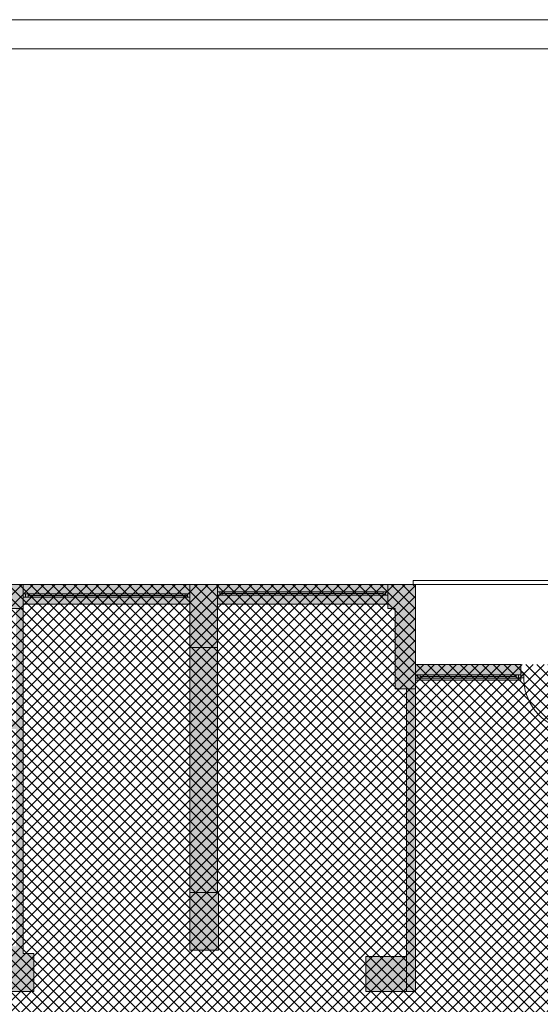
# Paper-space layout 'AP-02 STREFY POŻAROWE I EWAKUACJA - PIĘTRO 0' of a CAD drawing. Header units: millimetres. Extents: x 0 to 594, y -4 to 450.
# Tile 9 of 14: x 305 to 392, y 285 to 450. Entities that reach past the tile are written whole.
import ezdxf
from ezdxf.xclip import XClip

# ---------------------------------------------------------------- set-up
doc = ezdxf.new("R2010")
doc.units = ezdxf.units.MM
doc.header["$MEASUREMENT"] = 0
doc.header["$XCLIPFRAME"] = 0
for name, color, linetype, lineweight in [('A_Arkusz_Nr_pióra__1', 7, 'Continuous', 20), ('A_podkład_Nr_pióra__2', 8, 'Continuous', 13), ('A_ppoż proj_Nr_pióra__81', 2, 'Continuous', 5)]:
    doc.layers.add(name, color=color, linetype=linetype, lineweight=lineweight)
doc.layers.add('A_podkład_Nr_pióra__254', color=7, linetype='Continuous', lineweight=5, true_color=0xfdfdfd)
doc.layers.add('A_ppoż proj_Nr_pióra__151', color=7, linetype='Continuous', lineweight=5, true_color=0x65cbfe)
doc.layers.add('A_podrys', color=7, linetype='Continuous')

# ---------------------------------------------------------------- blocks, each defined once
blk = doc.blocks.new('Rysunek_1_1', base_point=(-1571.08, -182.96))
at = {"layer": 'A_podkład_Nr_pióra__254', "linetype": 'Continuous', "lineweight": 5, "true_color": 0xfdfdfd}
h = blk.add_hatch(color=7, dxfattribs=at)
h.paths.add_polyline_path([(200.82, 351.07), (202.02, 351.07), (202.02, 319.57), (202.02, 286.67), (214.67, 286.67), (214.67, 294.17), (232.9, 294.17), (232.9, 292.97), (230.52, 292.97), (230.52, 286.12), (243.07, 286.12), (243.07, 294.72), (270.72, 294.72), (270.72, 286.67), (307.32, 286.67), (307.32, 293.07), (305.52, 293.07), (305.52, 294.27), (305.52, 351.77), (333.52, 351.77), (333.52, 303.32), (333.52, 293.62), (338.32, 293.62), (338.32, 303.32), (338.17, 303.32), (338.17, 351.77), (366.77, 351.77), (366.77, 351.07), (368.02, 351.07), (368.02, 337.57), (369.92, 337.57), (369.92, 292.57), (363.07, 292.57), (363.07, 286.67), (371.42, 286.67), (371.42, 314.52), (371.42, 337.57), (371.42, 339.02), (389.12, 339.02), (389.12, 339.42), (389.62, 339.42), (389.62, 340.22), (389.12, 340.22), (389.12, 341.62), (371.42, 341.62), (371.42, 355.07), (200.82, 355.07)])
h.paths.add_polyline_path([(205.22, 317.58), (232.9, 317.58), (232.9, 295.37), (213.67, 295.37), (213.67, 288.27), (205.22, 288.27), (205.22, 293.07), (207.22, 293.07), (207.22, 302.87), (205.22, 302.87)], flags=0)
h.paths.add_polyline_path([(268.42, 318.78), (205.22, 318.78), (205.22, 319.57), (205.22, 341.22), (206.52, 341.22), (206.52, 351.77), (235.12, 351.77), (235.12, 351.07), (239.02, 351.07), (239.02, 351.77), (267.62, 351.77), (267.62, 343.07), (268.42, 343.07), (268.42, 342.72), (270.22, 342.72), (270.22, 342.22), (271.42, 342.22), (271.42, 345.92), (271.82, 345.92), (271.82, 351.77), (300.42, 351.77), (300.42, 351.07), (304.32, 351.07), (304.32, 332.02), (271.42, 332.02), (271.42, 333.22), (280.42, 333.22), (280.42, 333.72), (280.41, 333.72), (271.42, 333.72), (271.42, 333.22), (270.22, 333.22), (270.22, 332.72), (265.22, 332.72), (265.22, 329.92), (270.22, 329.92), (270.22, 329.42), (271.42, 329.42), (271.42, 328.92), (280.41, 328.92), (280.42, 328.92), (280.42, 329.42), (271.42, 329.42), (271.42, 330.82), (296.87, 330.82), (296.87, 328.02), (304.27, 328.02), (304.27, 328.17), (297.02, 328.17), (297.02, 330.82), (304.32, 330.82), (304.32, 294.27), (298.57, 294.27), (298.57, 287.92), (271.92, 287.92), (271.92, 303.82), (271.42, 303.82), (271.42, 320.42), (270.22, 320.42), (270.22, 319.92), (268.42, 319.92)], flags=0)
h.paths.add_polyline_path([(234.1, 292.97), (234.1, 317.58), (254.9, 317.58), (254.9, 295.92), (241.87, 295.92), (241.87, 292.97)], flags=0)
h.paths.add_polyline_path([(256.1, 295.92), (256.1, 317.58), (268.42, 317.58), (268.42, 303.82), (267.92, 303.82), (267.92, 295.92)], flags=0)
at = {"layer": 'A_ppoż proj_Nr_pióra__151', "linetype": 'Continuous', "lineweight": 5, "true_color": 0x65cbfe}
h = blk.add_hatch(dxfattribs=at)
h.set_pattern_fill('bloczki_betonowe_0001', color=151, style=0, pattern_type=2)
h.set_pattern_definition([(45, (-1571.0778, -182.9554), (-0.9192388, 0.9192388), []), (135, (-1571.0778, -182.9554), (0.9192388, 0.9192388), [])])
h.paths.add_polyline_path([(205.22, 286.67), (203.27, 286.67), (203.27, 266.87), (205.22, 266.87), (244.57, 266.87), (244.57, 265.87), (295.17, 265.87), (295.17, 224.17), (244.57, 224.17), (244.57, 222.07), (215.19, 222.07), (215.19, 201.07), (206.02, 201.07), (206.02, 136.57), (536.92, 136.57), (536.92, 224.37), (465.92, 224.37), (465.92, 263.87), (536.92, 263.87), (536.92, 355.07), (400.42, 355.07), (400.42, 341.62), (371.42, 341.62), (371.42, 355.07), (205.22, 355.07)])
at = {"layer": 'A_ppoż proj_Nr_pióra__81', "linetype": 'Continuous', "lineweight": 0, "true_color": 0x3f3f00}
blk.add_hatch(color=48, dxfattribs=at).paths.add_polyline_path([(271.92, 287.92), (271.92, 286.67), (307.32, 286.67), (307.32, 287.92)])
at = {"layer": 'A_podkład_Nr_pióra__2', "color": 8, "linetype": 'Continuous', "lineweight": 13}
for p, q in [((400.42, 355.77), (371.02, 355.77)), ((371.02, 355.77), (371.02, 355.07)), ((400.12, 355.07), (200.82, 355.07)), ((305.52, 351.77), (305.52, 355.07)), ((333.52, 355.07), (333.52, 303.32)), ((338.17, 303.32), (338.17, 355.07)), ((366.77, 355.07), (366.77, 351.07)), ((371.42, 337.57), (371.42, 355.07)), ((305.52, 353.52), (333.52, 353.52)), ((333.52, 352.97), (305.52, 352.97)), ((305.92, 352.97), (305.92, 353.52)), ((306.32, 353.52), (306.32, 352.97)), ((306.32, 353.24), (332.72, 353.24)), ((332.72, 353.52), (332.72, 352.97)), ((333.12, 352.97), (333.12, 353.52)), ((366.77, 353.87), (338.17, 353.87)), ((338.17, 353.32), (366.77, 353.32)), ((338.57, 353.87), (338.57, 353.32)), ((338.97, 353.32), (338.97, 353.87)), ((338.97, 353.59), (365.97, 353.59)), ((365.97, 353.32), (365.97, 353.87)), ((366.37, 353.87), (366.37, 353.32)), ((300.42, 351.07), (305.52, 351.07)), ((305.52, 351.77), (333.52, 351.77)), ((305.52, 294.27), (305.52, 351.77)), ((338.17, 351.77), (366.77, 351.77)), ((366.77, 351.07), (368.02, 351.07)), ((368.02, 351.07), (368.02, 337.57)), ((333.52, 344.52), (338.17, 344.52)), ((389.12, 341.62), (371.42, 341.62)), ((389.12, 341.62), (389.12, 339.02)), ((389.12, 339.92), (371.42, 339.92)), ((371.42, 339.37), (389.12, 339.37)), ((371.82, 339.92), (371.82, 339.37)), ((372.22, 339.37), (372.22, 339.92)), ((372.22, 339.64), (388.32, 339.64)), ((388.32, 339.37), (388.32, 339.92)), ((388.72, 339.92), (388.72, 339.37)), ((389.62, 340.22), (389.12, 340.22)), ((389.12, 339.42), (389.62, 339.42)), ((389.62, 339.42), (389.62, 340.22)), ((368.02, 337.57), (371.42, 337.57)), ((369.92, 286.67), (369.92, 337.57)), ((371.42, 339.02), (389.12, 339.02)), ((371.42, 337.57), (371.42, 286.67)), ((338.32, 303.32), (333.52, 303.32)), ((333.52, 303.32), (333.52, 293.62)), ((338.32, 293.62), (338.32, 303.32)), ((305.52, 293.07), (305.52, 294.27)), ((307.32, 293.07), (305.52, 293.07)), ((307.32, 286.67), (307.32, 293.07)), ((333.52, 293.62), (338.32, 293.62)), ((369.92, 292.57), (363.07, 292.57)), ((363.07, 292.57), (363.07, 286.67)), ((270.72, 286.67), (307.32, 286.67)), ((363.07, 286.67), (371.42, 286.67))]:
    blk.add_line(p, q, dxfattribs=at)
blk.add_arc((398.62, 339.42), 9, 180, 267.1725, dxfattribs=at)

psp = doc.layouts.new('AP-02 STREFY POŻAROWE I EWAKUACJA - PIĘTRO 0')

# ---------------------------------------------------------------- linework, layer by layer
at = {"layer": 'A_Arkusz_Nr_pióra__1', "color": 7, "linetype": 'Continuous', "lineweight": 20}
psp.add_line((589.1, 445.1), (29.9, 445.1), dxfattribs=at)
at = {"layer": 'A_Arkusz_Nr_pióra__1', "color": 7, "linetype": 'Continuous', "lineweight": 20, "flags": 128}
psp.add_lwpolyline([(0, 450), (594, 450), (594, 0), (0, 0)], close=True, dxfattribs=at)

# ---------------------------------------------------------------- block references
at = {"layer": 'A_podrys', "color": 37, "linetype": 'Continuous', "lineweight": 5, "true_color": 0x656532}
ref = psp.add_blockref('Rysunek_1_1', (-1571.08, -182.96), dxfattribs=at)
XClip(ref).set_block_clipping_path([(131.2488007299, 409.9962306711), (29.9000406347, 413.437089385), (29.9000406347, 78.5663350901), (564.7127697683, 78.5663350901), (564.7127697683, 445.0999966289), (137.9858887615, 445.0999966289)])

doc.saveas('drawing.dxf')
